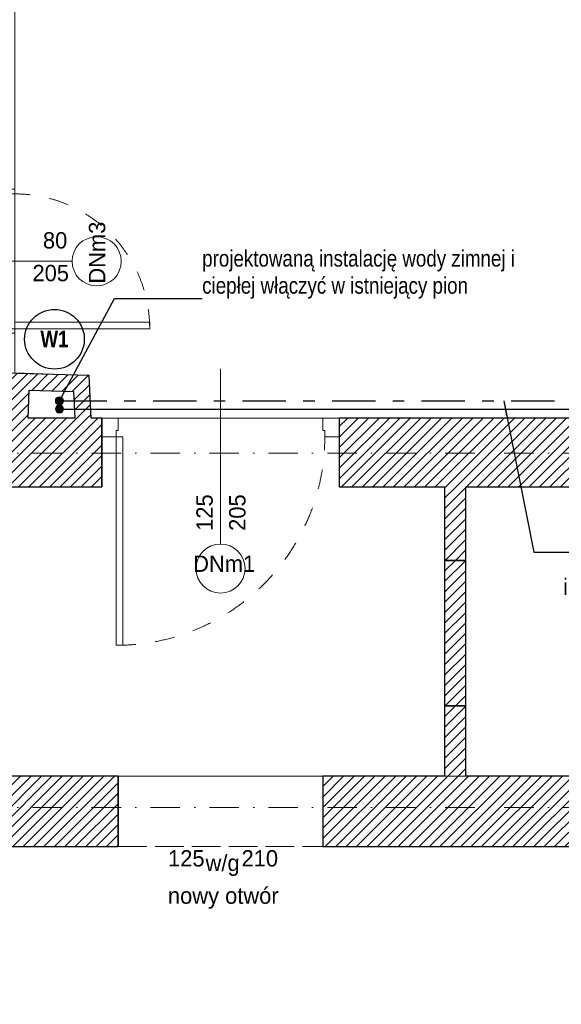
# Model space of a CAD drawing. Header units: millimetres. Extents: x 172139 to 266886, y 89525 to 138225.
# Tile 71 of 94: x 216361 to 219669, y 112004 to 118022. Entities that reach past the tile are written whole.
import ezdxf
from ezdxf.enums import TextEntityAlignment as Align

# ---------------------------------------------------------------- set-up
doc = ezdxf.new("R2010")
doc.units = ezdxf.units.MM
doc.header["$MEASUREMENT"] = 0
for name, pattern in [('Krawędzie ukryte', [225, 175, -50]), ('Kropki i Kreski', [360, 180, -90, 0, -90]), ('Przerywana', [240, 120, -120]), ('Przerywana podwójnie', [546.805537, 264.583325, -105.833328, 70.555556, -105.833328])]:
    doc.linetypes.add(name, pattern=pattern)
for name, color, linetype in [('CIEPŁA_ZIMNA_WODA', 7, 'Continuous'), ('Drzwi ArchiCAD', 7, 'Continuous'), ('Konstrukcja - Siatki mod', 7, 'Continuous'), ('KR_INW', 7, 'Continuous'), ('NAPIS_SODON', 7, 'Continuous'), ('ROZBUDOWA_NOWE_DZIAŁOWE', 7, 'Continuous'), ('Znaczniki drzwi ArchiCADa', 7, 'Continuous')]:
    doc.layers.add(name, color=color, linetype=linetype)
for name, color, linetype, lineweight in [('CIEPŁA_ZIMNA_WODA_Nr_pióra__1', 7, 'Continuous', 13), ('CIEPŁA_ZIMNA_WODA_Nr_pióra__21', 7, 'Continuous', 25), ('CIEPŁA_ZIMNA_WODA_Nr_pióra__26', 5, 'Continuous', 25), ('CIEPŁA_ZIMNA_WODA_Nr_pióra__6', 5, 'Continuous', 13), ('Drzwi ArchiCAD_Nr_pióra__1', 7, 'Continuous', 13), ('Drzwi ArchiCAD_Nr_pióra__27', 7, 'Continuous', 25), ('Drzwi ArchiCAD_Nr_pióra__47', 7, 'Continuous', 15), ('KR_INW_Nr_pióra__101', 252, 'Continuous', 5), ('KR_INW_Nr_pióra__27', 7, 'Continuous', 25), ('NAPIS_SODON_Nr_pióra__121', 255, 'Continuous', 0), ('ROZBUDOWA_NOWE_DZIAŁOWE_Nr_pióra__27', 7, 'Continuous', 25), ('STREFA_NOWE_POM_Nr_pióra__121', 255, 'Continuous', 0), ('Znaczniki drzwi ArchiCADa_Nr_pióra__7', 7, 'Continuous', 13)]:
    doc.layers.add(name, color=color, linetype=linetype, lineweight=lineweight)
for name, color, linetype, lineweight, true_color in [('CIEPŁA_ZIMNA_WODA_Nr_pióra__28', 7, 'Continuous', 25, 0xa80f02), ('CIEPŁA_ZIMNA_WODA_Nr_pióra__48', 7, 'Continuous', 15, 0xa80f02), ('Drzwi ArchiCAD_Nr_pióra__24', 7, 'Continuous', 15, 0x029e21), ('Drzwi ArchiCAD_Nr_pióra__4', 7, 'Continuous', 13, 0x029e21), ('Konstrukcja - Siatki mod_Nr_pióra__48', 7, 'Continuous', 15, 0xa80f02), ('PREBUDOWA_NOWE_NADPROŻA_Nr_pióra__44', 7, 'Continuous', 13, 0x029e21), ('ROZBUDOWA_NOWE_DZIAŁOWE_Nr_pióra__24', 7, 'Continuous', 15, 0x029e21), ('Znaczniki drzwi ArchiCADa_Nr_pióra__20', 7, 'Continuous', 13, 0xb00000), ('Znaczniki drzwi ArchiCADa_Nr_pióra__24', 7, 'Continuous', 15, 0x029e21), ('Znaczniki drzwi ArchiCADa_Nr_pióra__4', 7, 'Continuous', 13, 0x029e21)]:
    doc.layers.add(name, color=color, linetype=linetype, lineweight=lineweight, true_color=true_color)
doc.styles.add('GENERATED_STYLE_1', font='txt')
doc.styles.add('GENERATED_STYLE_2', font='txt')
doc.dimstyles.new('GENERATED_STYLE__1', dxfattribs={"dimtxt": 0.18, "dimasz": 91.2, "dimexe": 0.18, "dimexo": 0.0625, "dimgap": 0.09, "dimtad": 0, "dimtih": 1, "dimtoh": 1, "dimdec": 4, "dimzin": 0, "dimdsep": 46, "dimcen": 0.09, "dimadec": 0, "dimazin": 0, "dimtfac": 1, "dimtdec": 4, "dimtmove": 0, "dimatfit": 3, "dimldrblk": 'ARROWHEAD_5', "dimfxl": 0, "dimtolj": 1, "dimtzin": 0, "dimarcsym": 0})
pattern_1 = [(45, (0, 0), (-31.819804, 31.819804), [])]

# ---------------------------------------------------------------- blocks, each defined once
blk = doc.blocks.new('Strop_2', base_point=(188316, 115154.1))
at = {"layer": 'NAPIS_SODON_Nr_pióra__121', "linetype": 'Continuous', "flags": 128}
blk.add_lwpolyline([(205315.4, 121145.6), (224463.2, 121145.6), (224463.2, 120284.7), (224843.2, 120284.7), (224843.2, 121525.6), (230445.6, 121525.6), (230445.6, 120284.7), (230445.6, 115394.1), (230442.2, 115394.1), (230443.9, 117003.9), (226439, 117009.8), (226379.4, 115221.6), (224893.2, 115252.5), (224893.2, 113397.6), (205242.2, 113397.6)], dxfattribs=at)
blk = doc.blocks.new('Drzwi 19_2')
at = {"layer": 'Drzwi ArchiCAD_Nr_pióra__1', "linetype": 'Continuous'}
for p, q in [((442, 0), (442, 964)), ((442, 964), (482, 964)), ((482, 964), (482, 0)), ((-482, 0), (-510, 0)), ((-510, 0), (-510, -115)), ((-482, -40), (-482, 0)), ((482, 0), (442, 0)), ((510, 0), (482, 0)), ((482, 0), (482, -40)), ((510, -115), (510, 0)), ((-470, -40), (-482, -40)), ((-470, -115), (-470, -40)), ((482, -40), (470, -40)), ((470, -40), (470, -115)), ((-510, -115), (-470, -115)), ((470, -115), (510, -115))]:
    blk.add_line(p, q, dxfattribs=at)
at = {"layer": 'Drzwi ArchiCAD_Nr_pióra__1', "linetype": 'Przerywana'}
blk.add_arc((482, 0), 964, 90, 180, dxfattribs=at)
at = {"layer": 'Drzwi ArchiCAD_Nr_pióra__27', "linetype": 'Continuous'}
for p, q in [((-510, 0), (-510, -115)), ((510, 0), (510, -115))]:
    blk.add_line(p, q, dxfattribs=at)
blk = doc.blocks.new('Znacznik Wym 19_7')
at = {"layer": 'Znaczniki drzwi ArchiCADa_Nr_pióra__20', "linetype": 'Continuous'}
blk.add_line((0, 250), (0, -730), dxfattribs=at)
at = {"layer": 'Znaczniki drzwi ArchiCADa_Nr_pióra__7', "style": 'GENERATED_STYLE_1'}
for tag, rotation, p in [('AC_MarkerText_5', 180, (737.2, 212.9)), ('AC_MarkerText_3', 270, (-182.4, 30.7)), ('AC_MarkerText_2', 270, (17.6, 30.7))]:
    blk.add_attdef(tag, text='', height=100, rotation=rotation, dxfattribs=at).set_placement(p, align=Align.BOTTOM_LEFT)
blk = doc.blocks.new('Ściana_7', base_point=(224463.2, 113397.6))
at = {"layer": 'KR_INW_Nr_pióra__101', "linetype": 'Continuous'}
h = blk.add_hatch(dxfattribs=at)
h.set_pattern_fill('Cegła_licówka', color=256, style=0, pattern_type=2)
h.set_pattern_definition(pattern_1)
h.paths.add_polyline_path([(218212.4, 113397.6), (218212.4, 112967.6), (222269.4, 112967.6), (222269.4, 113082.6), (222269.4, 113397.6)])
h = blk.add_hatch(dxfattribs=at)
h.set_pattern_fill('Cegła_licówka', color=256, style=0, pattern_type=2)
h.set_pattern_definition(pattern_1)
h.paths.add_polyline_path([(224463.2, 113397.6), (223289.4, 113397.6), (223289.4, 113082.6), (223289.4, 112967.6), (224463.2, 112967.6)])
at = {"layer": 'KR_INW_Nr_pióra__27', "linetype": 'Continuous'}
for p, q in [((222269.4, 113082.6), (222269.4, 113397.6)), ((223289.4, 113082.6), (223289.4, 113397.6)), ((222269.4, 112967.6), (222269.4, 113082.6)), ((223289.4, 112967.6), (223289.4, 113082.6))]:
    blk.add_line(p, q, dxfattribs=at)
at = {"layer": 'KR_INW_Nr_pióra__27', "linetype": 'Continuous', "flags": 128}
for points in [[(218956.4, 113397.6), (218212.4, 113397.6)], [(218212.4, 113397.6), (218212.4, 112967.6)], [(222269.4, 113397.6), (219086.4, 113397.6)], [(224463.2, 113397.6), (223289.4, 113397.6)], [(218212.4, 112967.6), (222269.4, 112967.6)], [(223289.4, 112967.6), (224463.2, 112967.6)]]:
    blk.add_lwpolyline(points, dxfattribs=at)
at = {"layer": 'Drzwi ArchiCAD', "linetype": 'Continuous', "xscale": -1, "zscale": 1000, "rotation": 180}
blk.add_blockref('Drzwi 19_2', (222779.4, 112967.6), dxfattribs=at)
at = {"layer": 'Znaczniki drzwi ArchiCADa', "color": 14, "lineweight": 13, "true_color": 0xb00000}
ref = blk.add_blockref('Znacznik Wym 19_7', (222779.4, 112967.6), dxfattribs=dict(at, rotation=180))
ref.add_attrib('AC_MarkerText_2', '94', dxfattribs={"layer": 'Znaczniki drzwi ArchiCADa_Nr_pióra__7', "color": 7, "height": 100, "rotation": 90, "style": 'GENERATED_STYLE_1'}).set_placement((222761.7, 112998.2), align=Align.BOTTOM_LEFT)
ref.add_attrib('AC_MarkerText_3', '201', dxfattribs={"layer": 'Znaczniki drzwi ArchiCADa_Nr_pióra__7', "color": 7, "height": 100, "rotation": 90, "style": 'GENERATED_STYLE_1'}).set_placement((222961.7, 112998.2), align=Align.BOTTOM_LEFT)
ref.add_attrib('AC_MarkerText_5', 'EI30', dxfattribs={"layer": 'Znaczniki drzwi ArchiCADa_Nr_pióra__7', "color": 7, "height": 100, "rotation": 360, "style": 'GENERATED_STYLE_1'}).set_placement((222042.2, 112815.8), align=Align.BOTTOM_LEFT)
blk = doc.blocks.new('Ściana_10', base_point=(216203.5, 115586.8))
at = {"layer": 'KR_INW_Nr_pióra__101', "linetype": 'Continuous'}
h = blk.add_hatch(dxfattribs=at)
h.set_pattern_fill('Cegła_licówka', color=256, style=0, pattern_type=2)
h.set_pattern_definition(pattern_1)
h.paths.add_polyline_path([(216413.5, 115586.8), (216420.8, 115856.8), (216210.8, 115862.5), (216203.5, 115586.8)])
at = {"layer": 'KR_INW_Nr_pióra__27', "linetype": 'Continuous', "flags": 128}
for points in [[(216210.8, 115862.5), (216203.5, 115586.8)], [(216420.8, 115856.8), (216210.8, 115862.5)], [(216420.8, 115856.8), (216420.8, 115856.8)], [(216413.5, 115586.8), (216418.1, 115756.8)]]:
    blk.add_lwpolyline(points, dxfattribs=at)
blk = doc.blocks.new('Ściana_13', base_point=(218956.2, 115586.8))
at = {"layer": 'KR_INW_Nr_pióra__101', "linetype": 'Continuous'}
h = blk.add_hatch(dxfattribs=at)
h.set_pattern_fill('Cegła_licówka', color=256, style=0, pattern_type=2)
h.set_pattern_definition(pattern_1)
h.paths.add_polyline_path([(218956.3, 115166.8), (218956.3, 114717.1), (219086.3, 114717.1), (219086.3, 115166.8)])
at = {"layer": 'KR_INW_Nr_pióra__27', "linetype": 'Continuous', "flags": 128}
for points in [[(218956.3, 115166.8), (218956.3, 114717.1)], [(219086.3, 114717.1), (219086.3, 115166.8)], [(218956.3, 114717.1), (219086.3, 114717.1)]]:
    blk.add_lwpolyline(points, dxfattribs=at)
blk = doc.blocks.new('Ściana_16', base_point=(215750.3, 115586.8))
at = {"layer": 'KR_INW_Nr_pióra__101', "linetype": 'Continuous'}
h = blk.add_hatch(dxfattribs=at)
h.set_pattern_fill('Cegła_licówka', color=256, style=0, pattern_type=2)
h.set_pattern_definition(pattern_1)
h.paths.add_polyline_path([(215750.3, 115166.8), (216862.4, 115166.8), (216862.4, 115586.8), (215750.3, 115586.8)])
at = {"layer": 'KR_INW_Nr_pióra__27', "linetype": 'Continuous', "flags": 128}
for points in [[(216203.5, 115586.8), (215750.3, 115586.8)], [(216697.3, 115586.8), (216413.5, 115586.8)], [(216862.4, 115586.8), (216797.4, 115586.8)], [(216862.4, 115166.8), (216862.4, 115586.8)], [(215880.3, 115166.8), (216862.4, 115166.8)]]:
    blk.add_lwpolyline(points, dxfattribs=at)
blk = doc.blocks.new('Ściana_28', base_point=(216210.8, 115862.5))
at = {"layer": 'KR_INW_Nr_pióra__101', "linetype": 'Continuous'}
h = blk.add_hatch(dxfattribs=at)
h.set_pattern_fill('Cegła_licówka', color=256, style=0, pattern_type=2)
h.set_pattern_definition(pattern_1)
h.paths.add_polyline_path([(216418.1, 115756.8), (216690, 115749.5), (216785.8, 115846.9), (216420.8, 115856.8)])
at = {"layer": 'KR_INW_Nr_pióra__27', "linetype": 'Continuous', "flags": 128}
for points in [[(216785.8, 115846.9), (216420.8, 115856.8)], [(216418.1, 115756.8), (216690, 115749.5)]]:
    blk.add_lwpolyline(points, dxfattribs=at)
blk = doc.blocks.new('Ściana_29', base_point=(216785.8, 115846.9))
at = {"layer": 'KR_INW_Nr_pióra__101', "linetype": 'Continuous'}
h = blk.add_hatch(dxfattribs=at)
h.set_pattern_fill('Cegła_licówka', color=256, style=0, pattern_type=2)
h.set_pattern_definition(pattern_1)
h.paths.add_polyline_path([(216690, 115749.5), (216697.3, 115586.8), (216797.4, 115586.8), (216785.8, 115846.9)])
at = {"layer": 'KR_INW_Nr_pióra__27', "linetype": 'Continuous', "flags": 128}
for points in [[(216797.4, 115586.8), (216785.8, 115846.9)], [(216690, 115749.5), (216697.3, 115586.8)]]:
    blk.add_lwpolyline(points, dxfattribs=at)
blk = doc.blocks.new('Drzwi 19_42')
at = {"layer": 'Drzwi ArchiCAD_Nr_pióra__4', "linetype": 'Continuous'}
for p, q in [((372, 0), (372, 824)), ((372, 824), (412, 824)), ((412, 824), (412, 0)), ((-412, 0), (-440, 0)), ((-440, 0), (-440, -120)), ((-412, -40), (-412, 0)), ((412, 0), (372, 0)), ((440, 0), (412, 0)), ((412, 0), (412, -40)), ((440, -120), (440, 0)), ((-400, -40), (-412, -40)), ((-400, -120), (-400, -40)), ((412, -40), (400, -40)), ((400, -40), (400, -120)), ((-440, -120), (-400, -120)), ((400, -120), (440, -120))]:
    blk.add_line(p, q, dxfattribs=at)
at = {"layer": 'Drzwi ArchiCAD_Nr_pióra__4', "linetype": 'Przerywana'}
blk.add_arc((412, 0), 824, 90, 180, dxfattribs=at)
at = {"layer": 'Drzwi ArchiCAD_Nr_pióra__47', "linetype": 'Continuous'}
for p, q in [((-440, 0), (-440, -12.5)), ((440, 0), (440, -12.5)), ((-440, -12.5), (-440, -25)), ((-440, -25), (-440, -95)), ((440, -12.5), (440, -25)), ((440, -25), (440, -95)), ((-440, -95), (-440, -107.5)), ((-440, -107.5), (-440, -120)), ((440, -95), (440, -107.5)), ((440, -107.5), (440, -120))]:
    blk.add_line(p, q, dxfattribs=at)
blk = doc.blocks.new('Znacznik Wym 19_27')
at = {"layer": 'Znaczniki drzwi ArchiCADa_Nr_pióra__4', "linetype": 'Continuous'}
blk.add_line((0, -470), (0, 300), dxfattribs=at)
for start, end in [(0, 180), (180, 0)]:
    blk.add_arc((0, -620), 150, start, end, dxfattribs=at)
at = {"layer": 'Znaczniki drzwi ArchiCADa_Nr_pióra__4', "style": 'GENERATED_STYLE_2'}
for tag, rotation, p in [('AC_MarkerText_5', 360, (-294.5, -101.7)), ('AC_MarkerText_3', 270, (-182.4, -197.3)), ('AC_MarkerText_2', 270, (17.6, -261.4)), ('AC_WIDO_ID', 360, (-167.1, -671.7))]:
    blk.add_attdef(tag, text='', height=100, rotation=rotation, dxfattribs=at).set_placement(p, align=Align.BOTTOM_LEFT)
blk = doc.blocks.new('Ściana_121', base_point=(216210.8, 115862.5))
at = {"layer": 'Drzwi ArchiCAD', "color": 104, "linetype": 'Continuous', "lineweight": 13, "true_color": 0x029e21, "zscale": 1000, "rotation": 270}
blk.add_blockref('Drzwi 19_42', (216330.8, 116545), dxfattribs=at)
at = {"layer": 'Znaczniki drzwi ArchiCADa', "color": 104, "lineweight": 13, "true_color": 0x029e21}
ref = blk.add_blockref('Znacznik Wym 19_27', (216210.8, 116545), dxfattribs=dict(at, rotation=90))
ref.add_attrib('AC_MarkerText_2', '80', dxfattribs={"layer": 'Znaczniki drzwi ArchiCADa_Nr_pióra__4', "color": 104, "true_color": 0x029e21, "height": 100, "rotation": 360, "style": 'GENERATED_STYLE_2'}).set_placement((216502.8, 116593.2), align=Align.BOTTOM_LEFT)
ref.add_attrib('AC_MarkerText_3', '205', dxfattribs={"layer": 'Znaczniki drzwi ArchiCADa_Nr_pióra__4', "color": 104, "true_color": 0x029e21, "height": 100, "rotation": 360, "style": 'GENERATED_STYLE_2'}).set_placement((216438.8, 116393.3), align=Align.BOTTOM_LEFT)
ref.add_attrib('AC_MarkerText_5', 'EI30', dxfattribs={"layer": 'Znaczniki drzwi ArchiCADa_Nr_pióra__4', "color": 104, "true_color": 0x029e21, "height": 100, "rotation": 90, "style": 'GENERATED_STYLE_2'}).set_placement((216343.2, 116281.2), align=Align.BOTTOM_LEFT)
ref.add_attrib('AC_WIDO_ID', 'DNm3', dxfattribs={"layer": 'Znaczniki drzwi ArchiCADa_Nr_pióra__4', "color": 104, "true_color": 0x029e21, "height": 100, "rotation": 90, "style": 'GENERATED_STYLE_2'}).set_placement((216913.2, 116408.6), align=Align.BOTTOM_LEFT)
blk = doc.blocks.new('Ściana_133', base_point=(218956.3, 114717.1))
at = {"layer": 'ROZBUDOWA_NOWE_DZIAŁOWE_Nr_pióra__24', "linetype": 'Continuous'}
h = blk.add_hatch(dxfattribs=at)
h.set_pattern_fill('Cegła_licówka', color=256, style=0, pattern_type=2)
h.set_pattern_definition(pattern_1)
h.paths.add_polyline_path([(218956.3, 114717.1), (218956.4, 113827.1), (219086.4, 113827.1), (219086.3, 114717.1)])
at = {"layer": 'ROZBUDOWA_NOWE_DZIAŁOWE_Nr_pióra__27', "linetype": 'Continuous', "flags": 128}
for points in [[(218956.3, 114717.1), (218956.4, 113827.1)], [(219086.3, 114717.1), (218956.3, 114717.1)], [(219086.4, 113827.1), (219086.3, 114717.1)], [(218956.4, 113827.1), (219086.4, 113827.1)]]:
    blk.add_lwpolyline(points, dxfattribs=at)
blk = doc.blocks.new('Drzwi 19_52')
at = {"layer": 'Drzwi ArchiCAD_Nr_pióra__24', "linetype": 'Continuous'}
for p, q in [((597, 0), (597, 1274)), ((597, 1274), (637, 1274)), ((637, 1274), (637, 0)), ((-637, 0), (-725, 0)), ((-725, 0), (-725, -115)), ((-637, -40), (-637, 0)), ((637, 0), (597, 0)), ((725, 0), (637, 0)), ((637, 0), (637, -40)), ((725, -115), (725, 0)), ((-625, -40), (-637, -40)), ((-625, -115), (-625, -40)), ((637, -40), (625, -40)), ((625, -40), (625, -115)), ((-725, -115), (-625, -115)), ((625, -115), (725, -115))]:
    blk.add_line(p, q, dxfattribs=at)
at = {"layer": 'Drzwi ArchiCAD_Nr_pióra__27', "linetype": 'Continuous'}
for p, q in [((-725, -115), (-725, 0)), ((725, -115), (725, 0))]:
    blk.add_line(p, q, dxfattribs=at)
at = {"layer": 'Drzwi ArchiCAD_Nr_pióra__4', "linetype": 'Przerywana'}
blk.add_arc((637, 0), 1274, 90, 180, dxfattribs=at)
blk = doc.blocks.new('Znacznik Wym 19_32')
at = {"layer": 'Znaczniki drzwi ArchiCADa_Nr_pióra__4', "linetype": 'Continuous'}
blk.add_line((0, -770), (0, 300), dxfattribs=at)
for start, end in [(0, 180), (180, 0)]:
    blk.add_arc((0, -920), 150, start, end, dxfattribs=at)
at = {"layer": 'Znaczniki drzwi ArchiCADa_Nr_pióra__4', "style": 'GENERATED_STYLE_2'}
for tag, rotation, p in [('AC_MarkerText_2', 90, (-17.6, -689.3)), ('AC_MarkerText_3', 90, (182.4, -689.3)), ('AC_WIDO_ID', 360, (-167.1, -970))]:
    blk.add_attdef(tag, text='', height=100, rotation=rotation, dxfattribs=at).set_placement(p, align=Align.BOTTOM_LEFT)
blk = doc.blocks.new('Ściana_135', base_point=(216862.4, 115586.8))
at = {"layer": 'ROZBUDOWA_NOWE_DZIAŁOWE_Nr_pióra__27', "linetype": 'Continuous'}
for p, q in [((216862.4, 115586.8), (216862.4, 115471.8)), ((218312.4, 115586.8), (218312.4, 115471.8)), ((216862.4, 115471.8), (216862.4, 115166.8)), ((218312.4, 115471.8), (218312.4, 115166.8))]:
    blk.add_line(p, q, dxfattribs=at)
at = {"layer": 'Drzwi ArchiCAD', "linetype": 'Continuous', "zscale": 1000, "rotation": 180}
blk.add_blockref('Drzwi 19_52', (217587.4, 115471.8), dxfattribs=at)
at = {"layer": 'Znaczniki drzwi ArchiCADa', "color": 104, "lineweight": 13, "true_color": 0x029e21}
ref = blk.add_blockref('Znacznik Wym 19_32', (217587.4, 115586.8), dxfattribs=at)
ref.add_attrib('AC_MarkerText_2', '125', dxfattribs={"layer": 'Znaczniki drzwi ArchiCADa_Nr_pióra__4', "color": 104, "true_color": 0x029e21, "height": 100, "rotation": 90, "style": 'GENERATED_STYLE_2'}).set_placement((217569.7, 114897.4), align=Align.BOTTOM_LEFT)
ref.add_attrib('AC_MarkerText_3', '205', dxfattribs={"layer": 'Znaczniki drzwi ArchiCADa_Nr_pióra__4', "color": 104, "true_color": 0x029e21, "height": 100, "rotation": 90, "style": 'GENERATED_STYLE_2'}).set_placement((217769.7, 114897.4), align=Align.BOTTOM_LEFT)
ref.add_attrib('AC_WIDO_ID', 'DNm1', dxfattribs={"layer": 'Znaczniki drzwi ArchiCADa_Nr_pióra__4', "color": 104, "true_color": 0x029e21, "height": 100, "rotation": 360, "style": 'GENERATED_STYLE_2'}).set_placement((217420.3, 114616.8), align=Align.BOTTOM_LEFT)
blk = doc.blocks.new('Ściana_136', base_point=(218312.4, 115586.8))
at = {"layer": 'KR_INW_Nr_pióra__101', "linetype": 'Continuous'}
h = blk.add_hatch(dxfattribs=at)
h.set_pattern_fill('Cegła_licówka', color=256, style=0, pattern_type=2)
h.set_pattern_definition(pattern_1)
h.paths.add_polyline_path([(218312.4, 115166.8), (224463.2, 115166.8), (224463.2, 115586.8), (218312.4, 115586.8)])
at = {"layer": 'KR_INW_Nr_pióra__27', "linetype": 'Continuous', "flags": 128}
for points in [[(220688.1, 115586.8), (218312.4, 115586.8)], [(218312.4, 115586.8), (218312.4, 115166.8)], [(221340.1, 115586.8), (220798.1, 115586.8)], [(224463.2, 115586.8), (221450.1, 115586.8)], [(218312.4, 115166.8), (218956.3, 115166.8)], [(219086.3, 115166.8), (224463.2, 115166.8)]]:
    blk.add_lwpolyline(points, dxfattribs=at)
blk = doc.blocks.new('Ściana_137', base_point=(216962.4, 113397.6))
at = {"layer": 'KR_INW_Nr_pióra__101', "linetype": 'Continuous'}
h = blk.add_hatch(dxfattribs=at)
h.set_pattern_fill('Cegła_licówka', color=256, style=0, pattern_type=2)
h.set_pattern_definition(pattern_1)
h.paths.add_polyline_path([(216962.4, 113397.6), (210318.1, 113397.6), (210318.1, 112967.6), (216962.4, 112967.6)])
at = {"layer": 'KR_INW_Nr_pióra__27', "linetype": 'Continuous', "flags": 128}
for points in [[(215750.3, 113397.6), (210318.1, 113397.6)], [(210318.1, 113397.6), (210318.1, 112967.6)], [(216962.4, 113397.6), (215880.3, 113397.6)], [(216962.4, 112967.6), (216962.4, 113397.6)], [(210318.1, 112967.6), (216962.4, 112967.6)]]:
    blk.add_lwpolyline(points, dxfattribs=at)
blk = doc.blocks.new('Podstawowy znacznik okna-drzwi-świetlika')
at = {"layer": 'Znaczniki drzwi ArchiCADa_Nr_pióra__24', "style": 'GENERATED_STYLE_2'}
for tag, p in [('AC_WIDO_ID', (-112.5, 250)), ('AC_WIDO_A_SIZE', (-320.5, 48.3)), ('AC_WIDO_B_SIZE', (128.5, 48.3)), ('GS_Separator', (-128.5, 20.3))]:
    blk.add_attdef(tag, text='', height=100, dxfattribs=at).set_placement(p, align=Align.BOTTOM_LEFT)
blk = doc.blocks.new('Ściana_138', base_point=(218212.4, 113397.6))
at = {"layer": 'ROZBUDOWA_NOWE_DZIAŁOWE_Nr_pióra__27', "linetype": 'Continuous'}
for p, q in [((216962.4, 113397.6), (216962.4, 112967.6)), ((218212.4, 113397.6), (218212.4, 112967.6))]:
    blk.add_line(p, q, dxfattribs=at)
at = {"layer": 'Znaczniki drzwi ArchiCADa', "color": 104, "lineweight": 13, "true_color": 0x029e21}
ref = blk.add_blockref('Podstawowy znacznik okna-drzwi-świetlika', (217587.4, 112967.6), dxfattribs=dict(at, rotation=180))
ref.add_attrib('GS_Separator', ' w/g ', dxfattribs={"layer": 'Znaczniki drzwi ArchiCADa_Nr_pióra__4', "color": 104, "true_color": 0x029e21, "height": 100, "rotation": 360, "style": 'GENERATED_STYLE_2'}).set_placement((217458.9, 112787.8), align=Align.BOTTOM_LEFT)
ref.add_attrib('AC_WIDO_ID', 'nowy otwór', dxfattribs={"layer": 'Znaczniki drzwi ArchiCADa_Nr_pióra__4', "color": 104, "true_color": 0x029e21, "height": 100, "rotation": 360, "style": 'GENERATED_STYLE_2'}).set_placement((217266, 112587.8), align=Align.BOTTOM_LEFT)
ref.add_attrib('AC_WIDO_A_SIZE', '125', dxfattribs={"layer": 'Znaczniki drzwi ArchiCADa_Nr_pióra__4', "color": 104, "true_color": 0x029e21, "height": 100, "rotation": 360, "style": 'GENERATED_STYLE_2'}).set_placement((217266.9, 112815.9), align=Align.BOTTOM_LEFT)
ref.add_attrib('AC_WIDO_B_SIZE', '210', dxfattribs={"layer": 'Znaczniki drzwi ArchiCADa_Nr_pióra__4', "color": 104, "true_color": 0x029e21, "height": 100, "rotation": 360, "style": 'GENERATED_STYLE_2'}).set_placement((217715.8, 112815.9), align=Align.BOTTOM_LEFT)
blk = doc.blocks.new('Ściana_139', base_point=(218956.4, 113827.1))
at = {"layer": 'KR_INW_Nr_pióra__101', "linetype": 'Continuous'}
h = blk.add_hatch(dxfattribs=at)
h.set_pattern_fill('Cegła_licówka', color=256, style=0, pattern_type=2)
h.set_pattern_definition(pattern_1)
h.paths.add_polyline_path([(218956.4, 113827.1), (218956.4, 113397.6), (219086.4, 113397.6), (219086.4, 113827.1)])
at = {"layer": 'KR_INW_Nr_pióra__27', "linetype": 'Continuous', "flags": 128}
for points in [[(218956.4, 113827.1), (218956.4, 113397.6)], [(219086.4, 113827.1), (218956.4, 113827.1)], [(219086.4, 113397.6), (219086.4, 113827.1)]]:
    blk.add_lwpolyline(points, dxfattribs=at)
blk = doc.blocks.new('Linia_1', base_point=(216603.8, 115642))
at = {"layer": 'CIEPŁA_ZIMNA_WODA_Nr_pióra__6', "linetype": 'Continuous'}
blk.add_hatch(color=256, dxfattribs=at).paths.add_polyline_path([(216628.8, 115642), (216626.9, 115651.6), (216621.5, 115659.7), (216613.4, 115665.1), (216603.8, 115667), (216594.3, 115665.1), (216586.1, 115659.7), (216580.7, 115651.6), (216578.8, 115642), (216580.7, 115632.5), (216586.1, 115624.4), (216594.3, 115618.9), (216603.8, 115617), (216613.4, 115618.9), (216621.5, 115624.4), (216626.9, 115632.5)])
at = {"layer": 'CIEPŁA_ZIMNA_WODA_Nr_pióra__26', "linetype": 'Continuous'}
blk.add_line((216628.8, 115642), (220577.4, 115642), dxfattribs=at)
at = {"layer": 'CIEPŁA_ZIMNA_WODA_Nr_pióra__6', "linetype": 'Continuous'}
blk.add_circle((216603.8, 115642), 25, dxfattribs=at)
blk = doc.blocks.new('Linia_2', base_point=(216603.5, 115692))
at = {"layer": 'CIEPŁA_ZIMNA_WODA_Nr_pióra__48', "linetype": 'Continuous'}
blk.add_hatch(color=256, dxfattribs=at).paths.add_polyline_path([(216628.5, 115692), (216626.6, 115701.6), (216621.2, 115709.7), (216613.1, 115715.1), (216603.5, 115717), (216594, 115715.1), (216585.9, 115709.7), (216580.4, 115701.6), (216578.5, 115692), (216580.4, 115682.5), (216585.9, 115674.4), (216594, 115668.9), (216603.5, 115667), (216613.1, 115668.9), (216621.2, 115674.4), (216626.6, 115682.5)])
at = {"layer": 'CIEPŁA_ZIMNA_WODA_Nr_pióra__28', "linetype": 'Przerywana podwójnie'}
blk.add_line((216628.5, 115692), (222250.1, 115692), dxfattribs=at)
at = {"layer": 'CIEPŁA_ZIMNA_WODA_Nr_pióra__48', "linetype": 'Continuous'}
blk.add_circle((216603.5, 115692), 25, dxfattribs=at)
blk = doc.blocks.new('ARROWHEAD_5')
at = {"color": 0, "linetype": 'Continuous', "lineweight": 0}
blk.add_line((0, 0), (-1, 0), dxfattribs=at)
blk.add_solid([(-1, 0.2679), (0, 0), (-1, -0.2679), (-1, 0.2679)], dxfattribs=at)
blk = doc.blocks.new('Standardowy znacznik siatki_10')
at = {"layer": 'Konstrukcja - Siatki mod_Nr_pióra__48', "linetype": 'Kropki i Kreski'}
blk.add_line((1000, 0), (72912, 0), dxfattribs=at)

msp = doc.modelspace()

# ---------------------------------------------------------------- linework, layer by layer
at = {"layer": 'CIEPŁA_ZIMNA_WODA_Nr_pióra__21', "linetype": 'Continuous'}
msp.add_circle((216573.2, 116068.7), 182.3, dxfattribs=at)
at = {"layer": 'PREBUDOWA_NOWE_NADPROŻA_Nr_pióra__44', "linetype": 'Krawędzie ukryte'}
for p, q in [((218212.4, 113397.6), (216962.4, 113397.6)), ((216962.4, 112967.6), (218212.4, 112967.6))]:
    msp.add_line(p, q, dxfattribs=at)
at = {"layer": 'STREFA_NOWE_POM_Nr_pióra__121', "linetype": 'Continuous', "flags": 128}
for points in [[(216330.8, 115862.5), (216785.8, 115846.9), (216797.4, 115586.8), (220688.1, 115586.8), (220678.8, 116587.4), (221330.1, 116604.7), (221330.1, 121138), (216330.8, 121145.6)], [(224463.2, 115166.8), (219086.3, 115166.8), (219086.3, 114717.1), (219086.4, 113827.1), (219086.4, 113397.6), (224463.2, 113397.6)]]:
    msp.add_lwpolyline(points, close=True, dxfattribs=at)

# ---------------------------------------------------------------- block references
at = {"layer": 'CIEPŁA_ZIMNA_WODA', "color": 14, "linetype": 'Przerywana podwójnie', "lineweight": 25, "true_color": 0xa80f02}
msp.add_blockref('Linia_2', (216603.5, 115692), dxfattribs=at)
at = {"layer": 'CIEPŁA_ZIMNA_WODA', "color": 5, "linetype": 'Continuous', "lineweight": 25}
msp.add_blockref('Linia_1', (216603.8, 115642), dxfattribs=at)
at = {"layer": 'Konstrukcja - Siatki mod', "color": 8, "linetype": 'Continuous', "lineweight": 13, "zscale": 1000}
for p in [(177989.3, 115372.2), (177989.3, 113205.9)]:
    msp.add_blockref('Standardowy znacznik siatki_10', p, dxfattribs=at)
at = {"layer": 'KR_INW'}
for name, p in [('Ściana_10', (216203.5, 115586.8)), ('Ściana_28', (216210.8, 115862.5)), ('Ściana_29', (216785.8, 115846.9)), ('Ściana_16', (215750.3, 115586.8)), ('Ściana_136', (218312.4, 115586.8)), ('Ściana_13', (218956.2, 115586.8)), ('Ściana_139', (218956.4, 113827.1)), ('Ściana_7', (224463.2, 113397.6)), ('Ściana_137', (216962.4, 113397.6))]:
    msp.add_blockref(name, p, dxfattribs=at)
at = {"layer": 'NAPIS_SODON', "color": 255, "linetype": 'Continuous', "lineweight": 0}
msp.add_blockref('Strop_2', (188316, 115154.1), dxfattribs=at)
at = {"layer": 'ROZBUDOWA_NOWE_DZIAŁOWE'}
for name, p in [('Ściana_121', (216210.8, 115862.5)), ('Ściana_135', (216862.4, 115586.8)), ('Ściana_133', (218956.3, 114717.1)), ('Ściana_138', (218212.4, 113397.6))]:
    msp.add_blockref(name, p, dxfattribs=at)

# ---------------------------------------------------------------- texts
at = {"layer": 'CIEPŁA_ZIMNA_WODA_Nr_pióra__1', "linetype": 'Continuous', "insert": (217475.5, 116317), "char_height": 100, "width": 2075.729, "attachment_point": 7, "line_spacing_factor": 0.992999, "style": 'GENERATED_STYLE_1'}
msp.add_mtext('\\A1;{\\fArial Narrow|b0|i0|c238|p34;projektowaną instalację wody zimnej i ciepłej włączyć w istniejący pion}', dxfattribs=at)
at = {"layer": 'CIEPŁA_ZIMNA_WODA_Nr_pióra__1', "linetype": 'Continuous', "char_height": 100}
for s, insert, attachment_point, style in [('\\A1;{\\fArial Narrow|b1|i0|c238|p34;W1}', (216573.2, 116120.2), 2, 'GENERATED_STYLE_2'), ('\\A1;{\\fArial Narrow|b0|i0|c238|p34;instalację prowadzić podtynkowo ścianą}', (221713.3, 114475.8), 9, 'GENERATED_STYLE_1')]:
    msp.add_mtext(s, dxfattribs=dict(at, insert=insert, attachment_point=attachment_point, style=style))

# ---------------------------------------------------------------- leaders
at = {"layer": 'CIEPŁA_ZIMNA_WODA_Nr_pióra__1', "linetype": 'Continuous', "annotation_type": 0, "has_hookline": 1, "hookline_direction": 0}
for points, text_width in [([(216603.5, 115692), (216939.5, 116317), (217475.4, 116317)], 1895.8), ([(219316.9, 115692), (219500.2, 114768), (220036.1, 114768)], 1650.7)]:
    msp.add_leader(points, dimstyle='GENERATED_STYLE__1', dxfattribs=dict(at, text_width=text_width))

doc.saveas('drawing.dxf')
